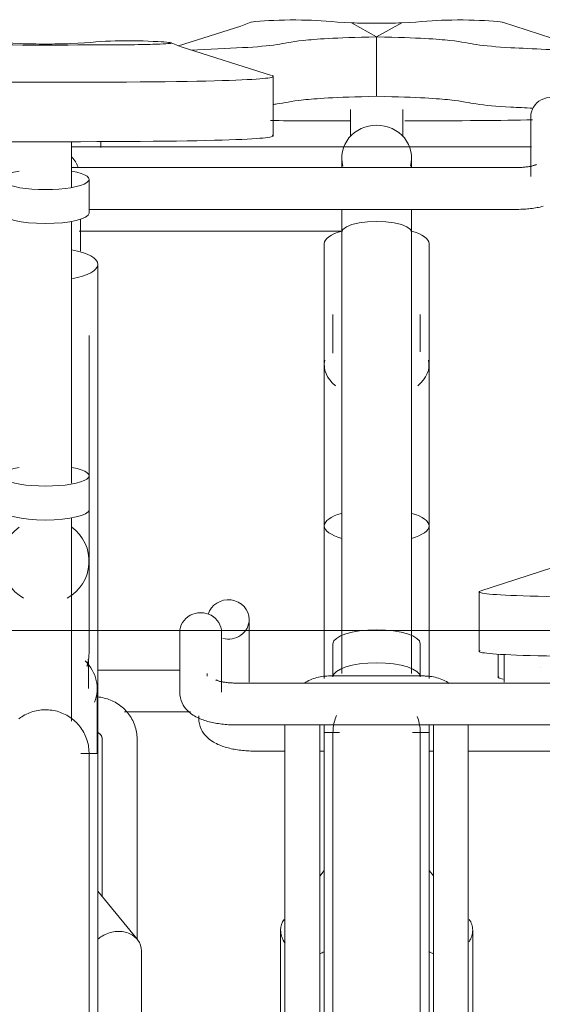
# Model space of a CAD drawing. Extents: x 50445 to 145605, y -10968 to 41989.
# Tile 219 of 256: x 95291 to 95590, y 173 to 737. Entities that reach past the tile are written whole.
import ezdxf

# ---------------------------------------------------------------- set-up
doc = ezdxf.new("R2010")
doc.units = 0
doc.header["$LTSCALE"] = 414.30304
doc.header["$MEASUREMENT"] = 0
doc.layers.add('A-DETL', color=5, linetype='CONTINUOUS', lineweight=18)
doc.layers.add('A-EQPM', color=6, linetype='CONTINUOUS', lineweight=18)

# ---------------------------------------------------------------- blocks, each defined once
blk = doc.blocks.new('97_KA_gestapelde fietsenstalling 8 fietsen 1600x1900 - Type-V117-plotview doorsnede C C  -  1 op 100')
at = {"layer": 'A-EQPM'}
for p, q in [((14157.89, -3.12), (14157.89, 0.23)), ((14145.4, -51.13), (14295.92, -51.13))]:
    blk.add_line(p, q, dxfattribs=at)
blk = doc.blocks.new('97_KA_gestapelde fietsenstalling 8 fietsen 1600x1900 - Type-V118-plotview doorsnede C C  -  1 op 100')
at = {"layer": 'A-EQPM'}
for p, q in [((14385.41, -293.56), (14385.41, -306.98)), ((14213.9, -329.01), (14213.9, -330.29)), ((14245.9, -349.13), (14263.33, -349.13)), ((14283.31, -349.13), (14285.83, -349.13)), ((14345.83, -349.13), (14348.33, -349.13)), ((14368.31, -349.13), (14485.64, -349.13))]:
    blk.add_line(p, q, dxfattribs=at)
at = {"layer": 'A-EQPM', "flags": 128}
blk.add_lwpolyline([(14213.9, -330.29), (14214, -331.96), (14214.28, -333.58), (14214.72, -335.1), (14215.3, -336.5), (14215.97, -337.77), (14216.71, -338.9), (14217.49, -339.91), (14218.3, -340.8), (14219.11, -341.58), (14219.93, -342.29), (14220.75, -342.92), (14221.57, -343.48), (14222.39, -343.99), (14223.21, -344.46), (14224.03, -344.89), (14224.85, -345.28), (14225.67, -345.65), (14226.5, -345.98), (14227.34, -346.3), (14228.18, -346.59), (14229.03, -346.86), (14229.89, -347.11), (14230.76, -347.35), (14231.63, -347.57), (14232.52, -347.77), (14233.41, -347.96), (14234.31, -348.13), (14235.22, -348.29), (14236.14, -348.43), (14237.07, -348.56), (14238, -348.68), (14238.94, -348.78), (14239.89, -348.87), (14240.84, -348.95), (14241.79, -349.01), (14242.75, -349.06), (14243.71, -349.1), (14244.67, -349.12), (14245.64, -349.13), (14245.9, -349.13)], dxfattribs=at)
at = {"layer": 'A-EQPM'}
blk.add_open_spline([(14388.34, -307.89), (14385.3, -307.45), (14384.87, -307), (14386.02, -306.55)], degree=3, dxfattribs=at)
blk = doc.blocks.new('97_KA_gestapelde fietsenstalling 16 fietsen 1600x2900 - Type-V122-plotview doorsnede C C  -  1 op 100')
at = {"layer": 'A-EQPM'}
for p, q in [((14301.37, 68.31), (14315.83, 60.28)), ((14315.83, 60.28), (14330.3, 68.31)), ((14387.91, 68.69), (14445.29, 50.08)), ((14315.83, 26.2), (14315.83, 60.28)), ((14113.03, 55.6), (14139.23, 55.6)), ((14256.62, 3.52), (14256.62, 37.6)), ((14300.83, 18.57), (14300.83, 3.11)), ((14330.83, 3.11), (14330.83, 18.57)), ((14404.13, 14.41), (14404.13, -19.79)), ((14141.13, -26.04), (14141.13, 0.18)), ((14404.54, -2.74), (14141.08, -2.74)), ((14295.83, -9.03), (14295.83, -14.68)), ((14335.83, -14.68), (14335.83, -9.03)), ((14396.13, -14.63), (14141.05, -14.63)), ((14151.13, -40.8), (14151.13, -21.37)), ((14151.03, -38.63), (14396.13, -38.63)), ((14141.13, -195.63), (14141.13, -45.49)), ((14295.83, -51.74), (14295.83, -304.74)), ((14335.83, -304.74), (14335.83, -51.74)), ((14285.83, -58.24), (14285.83, -220.01)), ((14345.83, -220.01), (14345.83, -58.24)), ((14156.13, -172.34), (14156.13, -70.13)), ((14290.83, -98.97), (14290.83, -121.07)), ((14340.83, -120.28), (14340.83, -98.97)), ((14151.13, -191.33), (14151.13, -110.86)), ((14285.83, -127.82), (14285.83, -166.32)), ((14345.83, -166.32), (14345.83, -127.82)), ((14156.13, -350.46), (14156.13, -139.71)), ((14151.13, -210.76), (14151.13, -191.33)), ((14151.13, -240.32), (14151.13, -210.76)), ((14141.13, -331.91), (14141.13, -215.44)), ((14285.83, -220.01), (14285.83, -307.57)), ((14345.83, -307.57), (14345.83, -220.01)), ((14151.13, -292.3), (14151.13, -240.32)), ((14432.96, -238.7), (14375.58, -257.31)), ((14374.54, -257.9), (14374.54, -291.98)), ((14242.83, -307.9), (14242.83, -273.7)), ((14203.03, -281.09), (14203.03, -315.29)), ((14227.03, -315.29), (14227.03, -281.09)), ((14151.13, -292.3), (14151.13, -284.79)), ((14290.83, -287.65), (14290.83, -306.59)), ((14340.83, -306.59), (14340.83, -287.65)), ((14150.78, -313.36), (14150.78, -298.19)), ((14388.83, -293.65), (14388.83, -307.9)), ((14203.17, -302.74), (14156.13, -302.74)), ((14218.83, -304.67), (14218.83, -306.2)), ((14409.65, -301.01), (14409.73, -301.05)), ((14490.03, -310.13), (14235.03, -310.13)), ((14242.83, -307.9), (14242.74, -309.57)), ((14343.33, -306.1), (14288.33, -306.1)), ((14388.83, -307.9), (14388.93, -309.57)), ((14155.78, -350.5), (14155.78, -313.36)), ((14171.45, -326.74), (14209.18, -326.74)), ((14235.03, -334.13), (14480.03, -334.13)), ((14263.33, -333.98), (14263.33, -637.45)), ((14283.33, -599.91), (14283.33, -333.98)), ((14285.83, -333.98), (14285.83, -338.57)), ((14294.49, -338.57), (14285.83, -338.57)), ((14285.83, -643.38), (14285.83, -338.57)), ((14345.83, -338.57), (14336.3, -338.57)), ((14345.83, -338.57), (14345.83, -333.98)), ((14345.83, -338.57), (14345.83, -643.38)), ((14348.33, -333.98), (14348.33, -599.91)), ((14368.33, -637.45), (14368.33, -333.98)), ((14158.63, -342.18), (14158.63, -432.61)), ((14178.63, -457.08), (14178.63, -342.18)), ((14156.13, -350.46), (14146.5, -350.46)), ((14156.13, -350.46), (14156.13, -655.27)), ((14285.83, -417.65), (14283.23, -420.81)), ((14348.33, -420.69), (14345.83, -417.65)), ((14178.77, -457.12), (14156.13, -429.54)), ((14260.83, -451.81), (14260.83, -636.29)), ((14370.83, -563.63), (14370.83, -451.81)), ((14181.13, -648.18), (14181.13, -463.7))]:
    blk.add_line(p, q, dxfattribs=at)
at = {"layer": 'A-EQPM', "flags": 128}
for points in [[(14202.3, 55.1), (14238.08, 66.39), (14243.76, 68.69)], [(14255.58, 38.19), (14203.88, 54.5), (14198.2, 56.8)], [(14407.34, -12.89), (14407.31, -12.9), (14407.23, -12.94), (14407.1, -13), (14406.93, -13.08), (14406.71, -13.16), (14406.45, -13.25), (14406.15, -13.35), (14405.82, -13.46), (14405.45, -13.56), (14405.05, -13.67), (14404.62, -13.77), (14404.17, -13.87), (14403.69, -13.97), (14403.18, -14.06), (14402.66, -14.15), (14402.12, -14.23), (14401.56, -14.3), (14400.98, -14.37), (14400.39, -14.43), (14399.79, -14.49), (14399.18, -14.53), (14398.56, -14.57), (14397.93, -14.6), (14397.3, -14.62), (14396.67, -14.63), (14396.13, -14.63)], [(14411.27, -36.85), (14410.39, -37.07), (14409.51, -37.27), (14408.62, -37.46), (14407.71, -37.63), (14406.8, -37.79), (14405.88, -37.93), (14404.96, -38.06), (14404.02, -38.18), (14403.08, -38.28), (14402.14, -38.37), (14401.19, -38.45), (14400.23, -38.51), (14399.28, -38.56), (14398.32, -38.6), (14397.35, -38.62), (14396.39, -38.63), (14396.13, -38.63)], [(14295.83, -51.74), (14295.83, -50.63), (14295.83, -49.51), (14295.83, -48.37), (14295.83, -47.23), (14295.83, -46.08), (14295.83, -44.93), (14295.83, -43.77), (14295.83, -42.61), (14295.83, -41.45), (14295.83, -40.29), (14295.83, -39.14)], [(14335.83, -38.66), (14335.83, -39.81), (14335.83, -40.96), (14335.83, -42.12), (14335.83, -43.28), (14335.83, -44.44), (14335.83, -45.6), (14335.83, -46.75), (14335.83, -47.89), (14335.83, -49.03), (14335.83, -50.16), (14335.83, -51.28), (14335.83, -51.74)], [(14146.13, -62.52), (14146.13, -61.4), (14146.13, -60.26), (14146.13, -59.12), (14146.13, -57.97), (14146.13, -56.82), (14146.13, -55.66), (14146.13, -54.5), (14146.13, -53.34), (14146.13, -52.19), (14146.13, -51.03), (14146.13, -49.89), (14146.13, -48.75), (14146.13, -47.62), (14146.13, -46.5), (14146.13, -45.4), (14146.13, -44.31)], [(14295.83, -51.74), (14296.52, -50.12), (14298.51, -48.62), (14301.69, -47.32), (14305.83, -46.33), (14310.66, -45.7), (14315.83, -45.49)], [(14315.83, -45.49), (14321.01, -45.7), (14325.83, -46.33), (14329.98, -47.32), (14333.15, -48.62), (14335.15, -50.12), (14335.83, -51.74)], [(14223.82, -308.39), (14223.85, -308.4), (14223.93, -308.44), (14224.06, -308.5), (14224.23, -308.58), (14224.45, -308.66), (14224.71, -308.75), (14225.01, -308.85), (14225.34, -308.96), (14225.71, -309.06), (14226.11, -309.17), (14226.54, -309.27), (14226.99, -309.37), (14227.47, -309.47), (14227.98, -309.56), (14228.5, -309.65), (14229.04, -309.73), (14229.6, -309.8), (14230.18, -309.87), (14230.77, -309.93), (14231.37, -309.99), (14231.98, -310.03), (14232.6, -310.07), (14233.23, -310.1), (14233.86, -310.12), (14234.49, -310.13), (14235.03, -310.13)], [(14288.33, -306.1), (14287.36, -306.12), (14286.38, -306.18), (14285.41, -306.27), (14284.44, -306.4), (14283.47, -306.57), (14282.51, -306.77), (14281.57, -307.01), (14280.63, -307.28), (14279.7, -307.59), (14278.78, -307.94), (14277.88, -308.32), (14276.99, -308.73), (14276.12, -309.18), (14275.27, -309.67), (14274.43, -310.18)], [(14357.46, -310.33), (14356.63, -309.8), (14355.78, -309.31), (14354.91, -308.85), (14354.03, -308.43), (14353.13, -308.04), (14352.22, -307.68), (14351.29, -307.36), (14350.36, -307.08), (14349.41, -306.83), (14348.46, -306.62), (14347.49, -306.44), (14346.52, -306.3), (14345.55, -306.2), (14344.58, -306.13), (14343.6, -306.11), (14343.33, -306.1)], [(14203.03, -315.29), (14203.13, -316.96), (14203.41, -318.58), (14203.86, -320.1), (14204.43, -321.5), (14205.11, -322.77), (14205.85, -323.9), (14206.63, -324.91), (14207.43, -325.8), (14208.24, -326.58), (14209.06, -327.29), (14209.88, -327.92), (14210.7, -328.48), (14211.52, -328.99), (14212.34, -329.46), (14213.16, -329.89), (14213.98, -330.28), (14214.81, -330.65), (14215.64, -330.98), (14216.47, -331.3), (14217.31, -331.59), (14218.16, -331.86), (14219.02, -332.11), (14219.89, -332.35), (14220.77, -332.57), (14221.65, -332.77), (14222.54, -332.96), (14223.45, -333.13), (14224.36, -333.29), (14225.28, -333.43), (14226.2, -333.56), (14227.14, -333.68), (14228.08, -333.78), (14229.02, -333.87), (14229.97, -333.95), (14230.93, -334.01), (14231.88, -334.06), (14232.84, -334.1), (14233.81, -334.12), (14234.77, -334.13), (14235.03, -334.13)], [(14178.63, -342.18), (14178.61, -341.19), (14178.54, -340.2), (14178.44, -339.21), (14178.29, -338.24), (14178.11, -337.26), (14177.88, -336.3), (14177.61, -335.35), (14177.3, -334.41), (14176.96, -333.48), (14176.57, -332.57), (14176.15, -331.68), (14175.69, -330.81), (14175.2, -329.95), (14174.67, -329.12), (14174.11, -328.31), (14173.52, -327.52), (14172.89, -326.76), (14172.24, -326.03), (14171.55, -325.32), (14170.84, -324.64), (14170.11, -323.99), (14169.34, -323.37), (14168.56, -322.78), (14167.75, -322.22), (14166.92, -321.7), (14166.07, -321.2), (14165.21, -320.74), (14164.33, -320.32), (14163.43, -319.93), (14162.51, -319.57), (14161.59, -319.25), (14160.65, -318.97), (14159.71, -318.72), (14158.75, -318.51), (14157.79, -318.33), (14156.82, -318.19), (14155.85, -318.09)], [(14110.98, -330.57), (14111.79, -329.98), (14112.62, -329.42), (14113.47, -328.9), (14114.35, -328.41), (14115.24, -327.96), (14116.15, -327.54), (14117.07, -327.16), (14118.01, -326.82), (14118.96, -326.51), (14119.92, -326.24), (14120.9, -326.01), (14121.88, -325.83), (14122.87, -325.67), (14123.86, -325.56), (14124.86, -325.49), (14125.86, -325.46), (14126.86, -325.47), (14127.86, -325.52), (14128.85, -325.61), (14129.84, -325.74), (14130.83, -325.91), (14131.81, -326.12), (14132.78, -326.36), (14133.74, -326.65), (14134.68, -326.97), (14135.61, -327.33), (14136.53, -327.73), (14137.43, -328.16), (14138.32, -328.63), (14139.18, -329.14), (14140.02, -329.68), (14140.84, -330.25), (14141.64, -330.85), (14142.41, -331.49), (14143.16, -332.16), (14143.87, -332.85), (14144.56, -333.57), (14145.22, -334.33), (14145.85, -335.1), (14146.45, -335.9), (14147.02, -336.73), (14147.55, -337.57), (14148.05, -338.44), (14148.51, -339.33), (14148.94, -340.23), (14149.33, -341.15), (14149.68, -342.09), (14150, -343.04), (14150.28, -344), (14150.52, -344.97), (14150.72, -345.95), (14150.88, -346.93), (14151, -347.93), (14151.08, -348.92), (14151.12, -349.92), (14151.13, -350.46)], [(14290.83, -338.57), (14290.85, -337.57), (14290.91, -336.57), (14291.01, -335.58), (14291.15, -334.59), (14291.33, -333.6), (14291.55, -332.63), (14291.81, -331.66), (14292.1, -330.71), (14292.44, -329.76), (14292.81, -328.84)], [(14339.04, -329.26), (14339.39, -330.2), (14339.71, -331.14), (14339.98, -332.1), (14340.22, -333.08), (14340.42, -334.06), (14340.58, -335.04), (14340.71, -336.04), (14340.79, -337.03), (14340.83, -338.03), (14340.83, -338.57)], [(14156.14, -338.57), (14156.32, -338.66), (14156.5, -338.76), (14156.67, -338.87), (14156.83, -338.98), (14156.99, -339.09), (14157.14, -339.21), (14157.28, -339.34), (14157.41, -339.46), (14157.54, -339.59), (14157.66, -339.72), (14157.77, -339.86), (14157.88, -339.99), (14157.98, -340.13), (14158.07, -340.27), (14158.15, -340.41), (14158.23, -340.56), (14158.3, -340.7), (14158.36, -340.84), (14158.42, -340.99), (14158.47, -341.13), (14158.51, -341.27), (14158.54, -341.42), (14158.57, -341.56), (14158.6, -341.71), (14158.61, -341.85), (14158.62, -341.99), (14158.63, -342.14), (14158.63, -342.18)], [(14290.83, -338.96), (14290.83, -338.59), (14290.83, -338.57)], [(14290.83, -345.32), (14290.83, -343.01), (14290.83, -341.17), (14290.83, -339.83), (14290.83, -338.96), (14290.83, -338.59), (14290.83, -338.57)], [(14290.83, -338.57), (14290.83, -338.81), (14290.83, -339.55), (14290.83, -340.76), (14290.83, -342.46), (14290.83, -344.65), (14290.83, -347.31), (14290.83, -350.44), (14290.83, -354.04), (14290.83, -358.11), (14290.83, -362.63), (14290.83, -367.6), (14290.83, -373.02), (14290.83, -378.86), (14290.83, -385.13), (14290.83, -391.81), (14290.83, -398.89), (14290.83, -406.37), (14290.83, -414.22), (14290.83, -422.44), (14290.83, -431.02), (14290.83, -439.93), (14290.83, -449.17), (14290.83, -458.72), (14290.83, -468.56), (14290.83, -478.69), (14290.83, -489.08), (14290.83, -499.71)], [(14340.83, -338.96), (14340.83, -338.59), (14340.83, -338.57)], [(14340.83, -502.62), (14340.83, -491.93), (14340.83, -481.47), (14340.83, -471.27), (14340.83, -461.35), (14340.83, -451.72), (14340.83, -442.39), (14340.83, -433.39), (14340.83, -424.72), (14340.83, -416.41), (14340.83, -408.45), (14340.83, -400.87), (14340.83, -393.68), (14340.83, -386.89), (14340.83, -380.51), (14340.83, -374.55), (14340.83, -369.02), (14340.83, -363.93), (14340.83, -359.29), (14340.83, -355.1), (14340.83, -351.37), (14340.83, -348.11), (14340.83, -345.32), (14340.83, -343.01), (14340.83, -341.17), (14340.83, -339.83), (14340.83, -338.96), (14340.83, -338.59), (14340.83, -338.57)], [(14340.83, -338.57), (14340.83, -338.81), (14340.83, -339.55), (14340.83, -340.76), (14340.83, -342.46), (14340.83, -344.65)], [(14151.13, -503.82), (14151.13, -493.36), (14151.13, -483.16), (14151.13, -473.24), (14151.13, -463.61), (14151.13, -454.28), (14151.13, -445.28), (14151.13, -436.61), (14151.13, -428.3), (14151.13, -420.34), (14151.13, -412.76), (14151.13, -405.57), (14151.13, -398.78), (14151.13, -392.4), (14151.13, -386.44), (14151.13, -380.91), (14151.13, -375.82), (14151.13, -371.18), (14151.13, -366.99), (14151.13, -363.26), (14151.13, -360), (14151.13, -357.21), (14151.13, -354.9), (14151.13, -353.06), (14151.13, -351.72), (14151.13, -350.85), (14151.13, -350.48), (14151.13, -350.46)], [(14151.13, -350.46), (14151.13, -350.71), (14151.13, -351.44), (14151.13, -352.65), (14151.13, -354.35), (14151.13, -356.54)], [(14151.13, -350.85), (14151.13, -350.48), (14151.13, -350.46)]]:
    blk.add_lwpolyline(points, dxfattribs=at)
at = {"layer": 'A-EQPM'}
for centre, major_axis, ratio, start_param, end_param in [((14416.13, 14.41), (12, 0), 0.939693, 0, 3.141593), ((14315.83, -9.03), (20, 0), 0.931915, 1.570796, 3.403392), ((14315.83, -9.03), (20, 0), 0.931915, 6.021386, 7.853982), ((14126.13, -20.92), (20, 0), 0.931915, 0.523599, 0.719846), ((14126.13, -21.37), (25, 0), 0.237436, 2.220803, 4.712389), ((14126.13, -21.37), (25, 0), 0.237436, 4.712389, 7.208051), ((14126.13, -20.92), (20, 0), 0.931915, 0.344268, 0.496897), ((14126.13, -40.8), (25, 0), 0.237436, 3.141593, 4.712389), ((14126.13, -40.8), (25, 0), 0.237436, 4.712389, 6.283185), ((14315.83, -58.24), (30, 0), 0.320127, 2.293457, 3.141593), ((14315.83, -58.24), (30, 0), 0.320127, 0, 0.848135), ((14126.13, -70.13), (30, 0), 0.320127, 5.235988, 7.330383), ((14315.83, -127.82), (30, 0), 0.642922, 3.001013, 3.804386), ((14315.83, -127.82), (30, 0), 0.642922, 5.620392, 6.423765), ((14126.13, -191.33), (25, 0), 0.237436, 2.219192, 4.712389), ((14126.13, -191.33), (25, 0), 0.237436, 4.712389, 7.203975), ((14126.13, -210.76), (25, 0), 0.237436, 3.141593, 4.712389), ((14126.13, -210.76), (25, 0), 0.237436, 4.712389, 6.283185), ((14315.83, -220.01), (30, 0), 0.320127, 2.305075, 3.98686), ((14315.83, -220.01), (30, 0), 0.320127, 5.437917, 7.119703), ((14126.13, -240.32), (25, 0), 0.978148, 2.220803, 4.18879), ((14126.13, -240.32), (25, 0), 0.978148, 5.235988, 7.20753), ((14230.83, -273.7), (12, 0), 0.939693, 0, 2.867294), ((14215.03, -281.09), (12, 0), 0.939693, 0, 3.141593), ((14230.83, -273.7), (12, 0), 0.939693, 4.45059, 6.283185), ((14315.83, -287.65), (-25, 0), 0.320127, 4.712389, 6.283185), ((14315.83, -287.65), (-25, 0), 0.320127, 3.141593, 4.712389), ((14126.13, -313.36), (29.65, 0), 0.838671, 5.969026, 6.97455), ((14126.13, -298.19), (24.65, 0), 0.838671, 6.146443, 6.370818), ((14315.83, -306.59), (-25, 0), 0.320127, 4.712389, 6.283185), ((14315.83, -306.59), (-25, 0), 0.320127, 3.141593, 4.712389)]:
    blk.add_ellipse(centre, major_axis=major_axis, ratio=ratio, start_param=start_param, end_param=end_param, dxfattribs=at)
for points, knots in [([(14244, 68.76), (14244.93, 68.99), (14252.14, 69.63), (14276.71, 70.38), (14289.57, 68.93), (14301.37, 68.31)], [0.1629708, 0.1629708, 0.1629708, 0.1629708, 0.2184258, 0.31038, 0.3957861, 0.3957861, 0.3957861, 0.3957861]), ([(14330.3, 68.31), (14342.1, 68.93), (14354.96, 70.38), (14379.53, 69.63), (14386.74, 68.99), (14387.66, 68.76)], [0, 0, 0, 0, 0.0854061, 0.1773603, 0.2328154, 0.2328154, 0.2328154, 0.2328154]), ([(14111.66, 56.42), (14099.87, 57.04), (14087.01, 58.48), (14060.17, 57.67), (14050.59, 56.6), (14062.37, 55.98), (14082.55, 55.6), (14113.03, 55.6)], [0, 0, 0, 0, 0.0854061, 0.1773603, 0.2542553, 0.3207509, 0.3957861, 0.3957861, 0.3957861, 0.3957861]), ([(14139.23, 55.6), (14169.71, 55.6), (14189.89, 55.98), (14201.67, 56.6), (14192.08, 57.67), (14165.25, 58.48), (14152.39, 57.04), (14140.59, 56.42)], [0, 0, 0, 0, 0.0750352, 0.1415308, 0.2184258, 0.31038, 0.3957861, 0.3957861, 0.3957861, 0.3957861]), ([(14209.38, 52.56), (14219.66, 53.21), (14240.48, 53.96), (14259.23, 55.55), (14269.31, 58.16), (14291.11, 59.68), (14315.83, 60.28)], [0.3212006, 0.3212006, 0.3212006, 0.3212006, 0.4502283, 0.5734918, 0.6784828, 0.7724372, 0.7724372, 0.7724372, 0.7724372]), ([(14315.83, 60.28), (14291.11, 59.68), (14269.31, 58.16), (14259.23, 55.55), (14240.48, 53.96), (14219.66, 53.21), (14209.38, 52.56)], [-0.7724372, -0.7724372, -0.7724372, -0.7724372, -0.6784828, -0.5734918, -0.4502283, -0.3212006, -0.3212006, -0.3212006, -0.3212006]), ([(14315.83, 60.28), (14340.56, 59.68), (14362.36, 58.16), (14372.44, 55.55), (14393.82, 53.73), (14429.37, 52.66), (14448.03, 50.04), (14445.93, 49.14)], [0, 0, 0, 0, 0.0939544, 0.1989454, 0.3222089, 0.5012721, 0.6007845, 0.6007845, 0.6007845, 0.6007845]), ([(14445.93, 49.14), (14448.03, 50.04), (14429.37, 52.66), (14393.82, 53.73), (14372.44, 55.55), (14362.36, 58.16), (14340.56, 59.68), (14315.83, 60.28)], [-0.6007845, -0.6007845, -0.6007845, -0.6007845, -0.5012721, -0.3222089, -0.1989454, -0.0939544, 0, 0, 0, 0]), ([(14315.83, 26.2), (14291.11, 25.6), (14269.31, 24.08), (14262.48, 22.31), (14257.15, 21.55), (14256.28, 21.44)], [-0.7724372, -0.7724372, -0.7724372, -0.7724372, -0.6784828, -0.5734918, -0.5540802, -0.5540802, -0.5540802, -0.5540802]), ([(14405.41, 19.37), (14400.91, 19.58), (14387.47, 20.19), (14372.44, 21.47), (14362.36, 24.08), (14340.56, 25.6), (14315.83, 26.2)], [-0.3803819, -0.3803819, -0.3803819, -0.3803819, -0.3222089, -0.1989454, -0.0939544, 0, 0, 0, 0]), ([(14151.13, -292.3), (14151.13, -293.46), (14150.99, -295.78), (14150.48, -298.5), (14150.05, -300.05), (14149.91, -300.48)], [0.5, 0.5, 0.5, 0.5, 0.54166667, 0.58333333, 0.59966448, 0.59966448, 0.59966448, 0.59966448]), ([(14181.13, -463.7), (14181.13, -461.49), (14179.73, -457.2), (14174.94, -453.67), (14170.06, -452.5), (14166.13, -452.49), (14162.2, -453.36), (14158.78, -454.94), (14156.86, -456.34), (14156.08, -457.02)], [0, 0, 0, 0, 0.1666667, 0.3333333, 0.4166667, 0.5, 0.5833333, 0.6666667, 0.7337282, 0.7337282, 0.7337282, 0.7337282]), ([(14263.46, -459.29), (14263.24, -459), (14262.34, -457.68), (14261.18, -455.18), (14260.83, -452.92), (14260.83, -451.81)], [0.8089087, 0.8089087, 0.8089087, 0.8089087, 0.8333333, 0.9166667, 1, 1, 1, 1])]:
    blk.add_open_spline(points, degree=3, knots=knots, dxfattribs=at)
for points in [[(14301.37, 68.31), (14306.13, 68.12), (14310.95, 68.03), (14315.83, 68.03)], [(14315.83, 68.03), (14320.72, 68.03), (14325.54, 68.12), (14330.3, 68.31)], [(14126.13, 56.14), (14121.25, 56.14), (14116.42, 56.23), (14111.66, 56.42)], [(14140.59, 56.42), (14135.83, 56.23), (14131.01, 56.14), (14126.13, 56.14)], [(13996.21, 38.03), (13991.62, 36.22), (14013.19, 34.22), (14126.13, 34.22)], [(14126.13, 34.22), (14013.19, 34.22), (13991.62, 36.22), (13996.21, 38.03)], [(14126.13, 34.22), (14239.06, 34.22), (14260.64, 36.22), (14256.05, 38.03)], [(14256.05, 38.03), (14260.64, 36.22), (14239.06, 34.22), (14126.13, 34.22)], [(14255.04, 12.29), (14267.7, 12.16), (14283.59, 12.1), (14300.41, 12.06)], [(14332, 12.05), (14364.2, 12.11), (14387.89, 12.35), (14405.05, 12.71)], [(14126.13, 0.14), (14013.19, 0.14), (13991.62, 2.14), (13996.21, 3.95)], [(14256.05, 3.95), (14260.64, 2.14), (14239.06, 0.14), (14126.13, 0.14)], [(14375.11, -257.47), (14370.52, -259.28), (14392.1, -261.28), (14505.03, -261.28)], [(14505.03, -261.28), (14392.1, -261.28), (14370.52, -259.28), (14375.11, -257.47)], [(14505.03, -295.36), (14392.1, -295.36), (14370.52, -293.36), (14375.11, -291.55)], [(14260.83, -451.81), (14260.83, -449.59), (14261.54, -447.45), (14262.84, -445.67)], [(14368.82, -445.67), (14369.48, -446.56), (14370.49, -448.52), (14370.83, -450.7), (14370.83, -451.81)], [(14370.83, -451.81), (14370.83, -454.03), (14370.13, -456.33), (14368.82, -458.4)], [(14285.88, -464.02), (14285.1, -464.53), (14284.25, -464.96), (14283.33, -465.31)], [(14348.33, -465.31), (14347.42, -464.97), (14346.55, -464.54), (14345.78, -464.02)]]:
    blk.add_open_spline(points, degree=3, dxfattribs=at)

msp = doc.modelspace()

# ---------------------------------------------------------------- linework, layer by layer
at = {"layer": 'A-DETL'}
msp.add_line((142875.48, 387.18), (74362.52, 387.18), dxfattribs=at)

# ---------------------------------------------------------------- block references
at = {"layer": 'A-EQPM'}
for name in ['97_KA_gestapelde fietsenstalling 16 fietsen 1600x2900 - Type-V122-plotview doorsnede C C  -  1 op 100', '97_KA_gestapelde fietsenstalling 8 fietsen 1600x1900 - Type-V117-plotview doorsnede C C  -  1 op 100', '97_KA_gestapelde fietsenstalling 8 fietsen 1600x1900 - Type-V118-plotview doorsnede C C  -  1 op 100']:
    msp.add_blockref(name, (81179.52, 667.18), dxfattribs=at)

doc.saveas('drawing.dxf')
